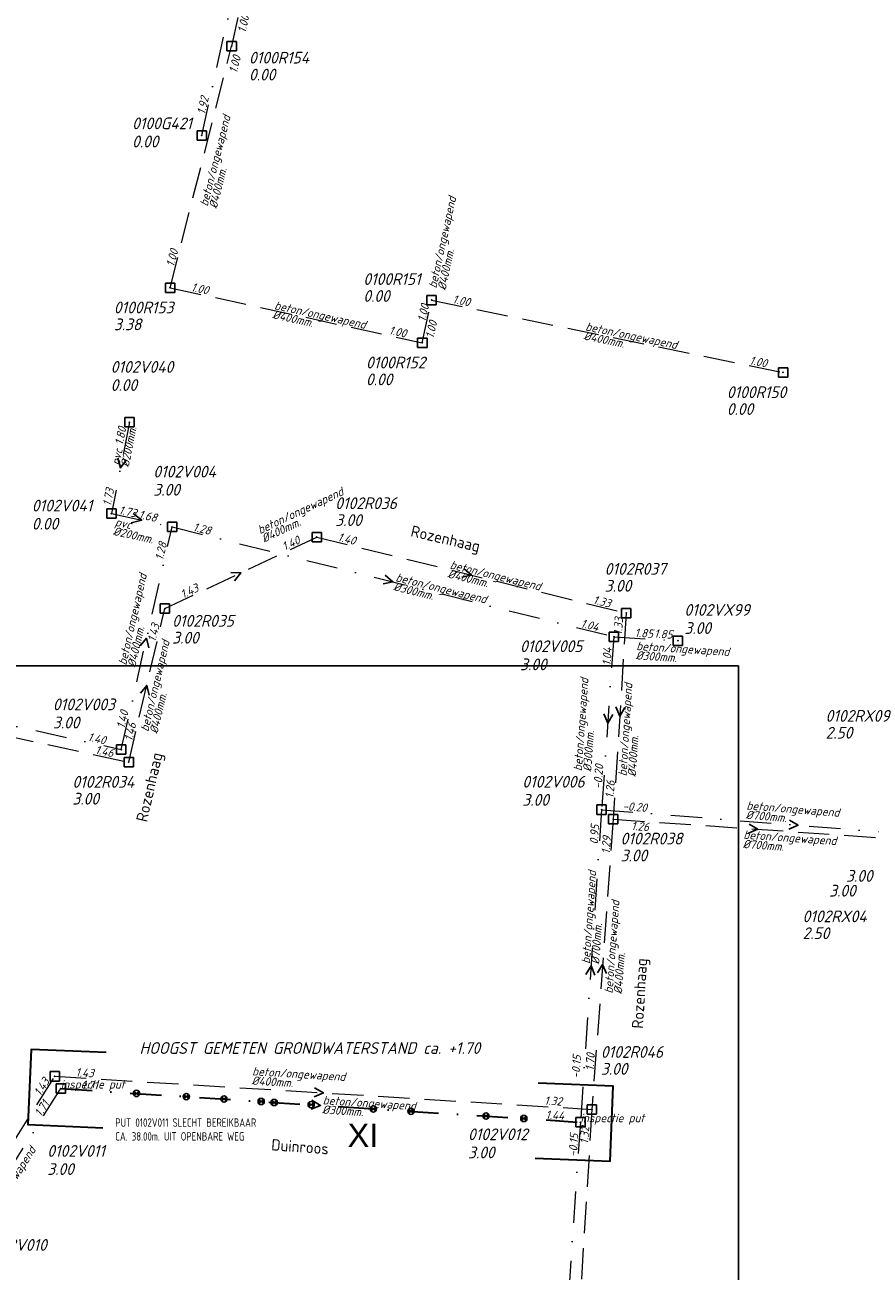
# Model space of a CAD drawing. Extents: x 155498 to 174806, y 452529 to 461643.
# Tile 14 of 44: x 157918 to 158053, y 460736 to 460936. Entities that reach past the tile are written whole.
import ezdxf
from ezdxf.enums import TextEntityAlignment as Align

# ---------------------------------------------------------------- set-up
doc = ezdxf.new("R2010")
doc.units = 0
doc.header["$PDMODE"] = 64
doc.header["$PDSIZE"] = 1.5
doc.linetypes.add('RI-HWA', pattern=[7.4, 5, -2.4])
doc.linetypes.add('RI-VWA', pattern=[11, 5, -3, 0, -3])
doc.layers.get('0').update_dxf_attribs({"linetype": 'CONTINUOUS'})
doc.layers.get('DEFPOINTS').update_dxf_attribs({"linetype": 'CONTINUOUS'})
for name, color, linetype, lineweight in [('B-OI-RI-HWA-BOB-T18', 150, 'CONTINUOUS', 18), ('B-OI-RI-HWA-MATERIAAL-T18', 150, 'CONTINUOUS', 18), ('B-OI-RI-HWA-PUTDEKSELHOOGTE-T25', 150, 'CONTINUOUS', 25), ('B-OI-RI-HWA-PUTNUMMER-T25', 150, 'CONTINUOUS', 25), ('B-OI-RI-HWA_DIAMETER-T18', 150, 'CONTINUOUS', 18), ('B-OI-RI-HWA_RIOOLPUT-S', 150, 'CONTINUOUS', 25), ('B-OI-RI-HWA_TRANSPORTLEIDING-G', 150, 'RI-HWA', 18), ('B-OI-RI-STROOMRICHTING-S', 252, 'CONTINUOUS', 25), ('B-OI-RI-VWA-BOB-T18', 34, 'CONTINUOUS', 18), ('B-OI-RI-VWA-DIAMETER-T18', 34, 'CONTINUOUS', 18), ('B-OI-RI-VWA-MATERIAAL-T18', 34, 'CONTINUOUS', 18), ('B-OI-RI-VWA_PUTDEKSELHOOGTE-T25', 34, 'CONTINUOUS', 25), ('B-OI-RI-VWA_PUTNUMMER-T25', 34, 'CONTINUOUS', 25), ('B-OI-RI-VWA_RIOOLPUT-S', 34, 'CONTINUOUS', 25), ('B-OI-RI-VWA_TRANSPORTLEIDING-G', 34, 'RI-VWA', 18), ('B-XX-OG-TOPOGRAFIE-T18', 2, 'CONTINUOUS', 18), ('N-OI-RI-BIJZONDERDERHEDEN-T18', 134, 'CONTINUOUS', 18), ('N-OI-RI-STROOMRICHTING-S', 252, 'CONTINUOUS', 25), ('N-OI-RI-T50', 130, 'CONTINUOUS', 50), ('N-OI-RI-VRIJVERVAL_HULPSTUK-S', 210, 'CONTINUOUS', 25), ('N-OI-RI-VWA-BOB-T18', 36, 'CONTINUOUS', 18), ('N-OI-RI-VWA-DIAMETER-T18', 36, 'CONTINUOUS', 18), ('N-OI-RI-VWA-MATERIAAL-T18', 36, 'CONTINUOUS', 18), ('N-OI-RI-VWA_PUTDEKSELHOOGTE-T25', 36, 'CONTINUOUS', 25), ('N-OI-RI-VWA_PUTNUMMER-T25', 36, 'CONTINUOUS', 25), ('N-OI-RI-VWA_RIOOLPUT-S', 36, 'CONTINUOUS', 25), ('N-OI-RI-VWA_TRANSPORTLEIDING-G', 36, 'RI-VWA', 35), ('N-OI-WH-T25', 2, 'CONTINUOUS', 25), ('N-RO-KG-GRENS_WERK-G', 7, 'XX-WERKGRENS', 35)]:
    doc.layers.add(name, color=color, linetype=linetype, lineweight=lineweight)
doc.styles.add('ARIAL', font='arial.ttf')
doc.styles.add('NLCS-ISO-M-T18', font='NLCS-ISO.ttf', dxfattribs={"height": 1.8})
doc.styles.add('NLCS-ISO-M500-T18_CURSIEF', font='NLCS-ISO.ttf', dxfattribs={"oblique": 15, "height": 0.9})
doc.styles.add('NLCS-ISO-M750-T18', font='NLCS-ISO.ttf', dxfattribs={"height": 1.35})
doc.styles.add('NLCS-ISO-M750-T18_CURSIEF', font='NLCS-ISO.ttf', dxfattribs={"oblique": 15, "height": 1.35})
doc.styles.add('NLCS-ISO-M750-T25_CURSIEF', font='NLCS-ISO.ttf', dxfattribs={"oblique": 15, "height": 1.875})
doc.linetypes.add('XX-WERKGRENS', pattern='A,0,[137,NLCS.SHX,S=0.1,R=0,X=-1.1,Y=-1.35],-6', length=6)

# ---------------------------------------------------------------- blocks, each defined once
blk = doc.blocks.new('ACMAP_ANN_TEMPLATE_vwa-diam')
at = {"style": 'NLCS-ISO-M750-T18_CURSIEF', "oblique": 15}
blk.add_attdef('vwa-diam', (0.3, -1.3), '', height=1.35, dxfattribs=at)
blk = doc.blocks.new('ACMAP_ANN_TEMPLATE_vwa-materiaal')
at = {"style": 'NLCS-ISO-M750-T18_CURSIEF', "oblique": 15}
blk.add_attdef('vwa-mat', (0.3, 0.2), '', height=1.35, dxfattribs=at)
blk = doc.blocks.new('ACMAP_ANN_TEMPLATE_vwa-nap-l')
at = {"style": 'NLCS-ISO-M750-T18_CURSIEF', "oblique": 15}
blk.add_attdef('vwa-nap-l', (3.3, 0.2), '', height=1.35, dxfattribs=at)
blk = doc.blocks.new('ACMAP_ANN_TEMPLATE_vwa-nap-r')
at = {"style": 'NLCS-ISO-M750-T18_CURSIEF', "oblique": 15}
blk.add_attdef('vwa-nap-r', (-5.6, 0.2), '', height=1.35, dxfattribs=at)
blk = doc.blocks.new('ACMAP_ANN_TEMPLATE_type knoop')
at = {"layer": 'DEFPOINTS', "style": 'NLCS-ISO-M750-T18_CURSIEF', "oblique": 15}
blk.add_attdef('type_knoop', (0, 0), '', height=1.35, dxfattribs=at)
blk = doc.blocks.new('ACMAP_ANN_TEMPLATE_vwa-puth')
at = {"style": 'NLCS-ISO-M750-T25_CURSIEF', "oblique": 15}
blk.add_attdef('vwa-puth', (-3, 5), '', height=1.88, dxfattribs=at)
blk = doc.blocks.new('ACMAP_ANN_TEMPLATE_vwa-putnr')
at = {"style": 'NLCS-ISO-M750-T25_CURSIEF', "oblique": 15}
blk.add_attdef('vaw-putnr', (-3, 7.9), '', height=1.88, dxfattribs=at)
blk = doc.blocks.new('ACMAP_ANN_TEMPLATE_hwa-diam')
at = {"style": 'NLCS-ISO-M750-T18_CURSIEF', "oblique": 15}
blk.add_attdef('hwa-diam', (-3.7, -1.3), '', height=1.35, dxfattribs=at)
blk = doc.blocks.new('ACMAP_ANN_TEMPLATE_hwa-materiaal')
at = {"style": 'NLCS-ISO-M750-T18_CURSIEF', "oblique": 15}
blk.add_attdef('hwa-mat', (-3.7, 0.2), '', height=1.35, dxfattribs=at)
blk = doc.blocks.new('ACMAP_ANN_TEMPLATE_hwa-nap-l')
at = {"style": 'NLCS-ISO-M750-T18_CURSIEF', "oblique": 15}
blk.add_attdef('hwa-nap-l', (3.3, 0.2), '', height=1.35, dxfattribs=at)
blk = doc.blocks.new('ACMAP_ANN_TEMPLATE_hwa-nap-r')
at = {"style": 'NLCS-ISO-M750-T18_CURSIEF', "oblique": 15}
blk.add_attdef('hwa-nap-r', (-5.6, 0.2), '', height=1.35, dxfattribs=at)
blk = doc.blocks.new('ACMAP_ANN_TEMPLATE_hwa-puth')
at = {"style": 'NLCS-ISO-M750-T25_CURSIEF', "oblique": 15}
blk.add_attdef('hwa-puth', (-9, -6.8), '', height=1.88, dxfattribs=at)
blk = doc.blocks.new('ACMAP_ANN_TEMPLATE_hwa-putnr')
at = {"style": 'NLCS-ISO-M750-T25_CURSIEF', "oblique": 15}
blk.add_attdef('hwa-putnr', (-9, -4.1), '', height=1.88, dxfattribs=at)
blk = doc.blocks.new('SRI-HULP')
h = blk.add_hatch(color=256)
h.dxf.hatch_style = 1
h.paths.add_polyline_path([(-0.71, 0.71, 0.198912), (-1, 0, 0.198912), (-0.71, -0.71), (0, 0)])
h = blk.add_hatch(color=256)
h.dxf.hatch_style = 1
h.paths.add_polyline_path([(1, 0, 0.198912), (0.71, 0.71), (0, 0), (0.71, -0.71, 0.198912)])
for p, q in [((-0.71, 0.71), (0.71, -0.71)), ((-0.71, -0.71), (0.71, 0.71))]:
    blk.add_line(p, q)
blk.add_circle((0, 0), 1)

msp = doc.modelspace()

# ---------------------------------------------------------------- linework, layer by layer
at = {"layer": 'B-OI-RI-HWA_RIOOLPUT-S'}
for p in [(157950.87, 460932.19), (157941.04, 460893.58), (157982.83, 460891.61), (157981.34, 460884.78), (158039, 460880.04), (157964.48, 460853.72), (157940.2, 460842.28), (158013.92, 460841.57), (157934.42, 460817.75), (158011.86, 460808.61), (157922.61, 460767.52), (158008.44, 460762.23)]:
    msp.add_point(p, dxfattribs=at)
at = {"layer": 'B-OI-RI-HWA_TRANSPORTLEIDING-G'}
for p, q in [((157956.57, 460958.49), (157950.87, 460932.19)), ((157941.04, 460893.58), (157950.87, 460932.19)), ((157941.04, 460893.58), (157981.34, 460884.78)), ((157981.34, 460884.78), (157982.83, 460891.61)), ((157982.83, 460891.61), (158039, 460880.04)), ((157940.2, 460842.28), (157964.48, 460853.72)), ((157964.48, 460853.72), (158013.92, 460841.57)), ((157934.42, 460817.75), (157940.2, 460842.28)), ((158013.92, 460841.57), (158011.86, 460808.61)), ((157841.95, 460837.73), (157934.42, 460817.75)), ((158011.86, 460808.61), (158008.44, 460762.23)), ((158011.86, 460808.61), (158058.05, 460805.42)), ((157907.94, 460744.16), (157922.61, 460767.52)), ((157922.61, 460767.52), (158008.44, 460762.23)), ((158008.44, 460762.23), (158003.01, 460674.67))]:
    msp.add_line(p, q, dxfattribs=at)
at = {"layer": 'B-OI-RI-STROOMRICHTING-S'}
for points in [[(157932.67, 460866.33), (157933.1, 460864.78), (157934.09, 460866.05)], [(157935.15, 460857.51), (157936.5, 460856.41), (157934.81, 460855.99)], [(157950.73, 460848.03), (157952.34, 460848), (157951.34, 460846.73)], [(157975.42, 460847.61), (157976.65, 460846.57), (157975.07, 460846.22)], [(157987.97, 460848.69), (157989.2, 460847.64), (157987.63, 460847.29)], [(157936.26, 460836.31), (157937.28, 460837.55), (157937.66, 460835.99)], [(157936.28, 460828.78), (157937.31, 460830.01), (157937.68, 460828.45)], [(158012.26, 460826.58), (158012.89, 460825.09), (158013.7, 460826.49)], [(158010.35, 460825.45), (158010.97, 460823.96), (158011.79, 460825.35)], [(158033.57, 460807.83), (158034.95, 460807.02), (158033.47, 460806.4)], [(158040.01, 460808.48), (158041.39, 460807.65), (158039.9, 460807.04)], [(158007.48, 460783.77), (158008.3, 460785.16), (158008.92, 460783.67)], [(158009.32, 460784.04), (158010.15, 460785.42), (158010.76, 460783.93)], [(157964.13, 460765.68), (157965.53, 460764.87), (157964.04, 460764.24)]]:
    msp.add_lwpolyline(points, dxfattribs=at)
at = {"layer": 'B-OI-RI-VWA_RIOOLPUT-S'}
for p in [(157946.1, 460917.92), (157934.54, 460872.08), (157931.66, 460857.48), (157941.35, 460855.34), (158011.95, 460837.79), (158022.18, 460837.14), (157933.22, 460819.76), (158009.99, 460810.14), (157923.57, 460765.57), (158006.61, 460760.18)]:
    msp.add_point(p, dxfattribs=at)
at = {"layer": 'B-OI-RI-VWA_TRANSPORTLEIDING-G'}
for p, q in [((157946.1, 460917.92), (157955.5, 460960.25)), ((157934.54, 460872.08), (157931.66, 460857.48)), ((157931.66, 460857.48), (157941.35, 460855.34)), ((157933.22, 460819.76), (157941.35, 460855.34)), ((157941.35, 460855.34), (158011.95, 460837.79)), ((157843.72, 460839.58), (157933.22, 460819.76)), ((158011.95, 460837.79), (158009.99, 460810.14)), ((158011.95, 460837.79), (158022.18, 460837.14)), ((158009.99, 460810.14), (158006.61, 460760.18)), ((158009.99, 460810.14), (158072.78, 460805.16)), ((157908.98, 460742.39), (157923.57, 460765.57)), ((158006.61, 460760.18), (158000.6, 460673.19))]:
    msp.add_line(p, q, dxfattribs=at)
at = {"layer": 'DEFPOINTS', "flags": 128}
msp.add_lwpolyline([(158031.87, 460833.11), (157866.51, 460833.11), (157709.01, 460833.11), (157709.01, 460656.1), (157709.01, 460561.94), (158031.87, 460561.94)], close=True, dxfattribs=at)
at = {"layer": 'N-OI-RI-STROOMRICHTING-S'}
msp.add_lwpolyline([(157963.7, 460763.69), (157965.09, 460762.88), (157963.6, 460762.25)], dxfattribs=at)
at = {"layer": 'N-OI-RI-VWA_RIOOLPUT-S'}
for p in [(157923.57, 460765.57), (158006.61, 460760.18)]:
    msp.add_point(p, dxfattribs=at)
at = {"layer": 'N-OI-RI-VWA_TRANSPORTLEIDING-G'}
msp.add_line((157923.57, 460765.57), (158006.61, 460760.18), dxfattribs=at)
at = {"layer": 'N-RO-KG-GRENS_WERK-G', "ltscale": 0.5, "flags": 128}
for points in [[(157930.82, 460771.3), (157918.83, 460771.81), (157918.32, 460759.82), (157930.31, 460759.31)], [(157999.36, 460754.45), (158011.34, 460753.94), (158011.85, 460765.93), (157999.86, 460766.44)]]:
    msp.add_lwpolyline(points, dxfattribs=at)

# ---------------------------------------------------------------- block references
at = {"layer": 'B-OI-RI-HWA-BOB-T18'}
for name, p, rotation, values in [('ACMAP_ANN_TEMPLATE_hwa-nap-r', (157954.49, 460939.67), 77.78254292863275, {'hwa-nap-r': '1.00'}), ('ACMAP_ANN_TEMPLATE_hwa-nap-r', (157953.27, 460933.16), 75.70464024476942, {'hwa-nap-r': '1.00'}), ('ACMAP_ANN_TEMPLATE_hwa-nap-l', (157941.04, 460893.58), 75.70464024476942, {'hwa-nap-l': '1.00'}), ('ACMAP_ANN_TEMPLATE_hwa-nap-l', (157941.04, 460893.58), 347.681178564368, {'hwa-nap-l': '1.00'}), ('ACMAP_ANN_TEMPLATE_hwa-nap-l', (157981.34, 460884.78), 77.68340448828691, {'hwa-nap-l': '1.00'}), ('ACMAP_ANN_TEMPLATE_hwa-nap-l', (157982.83, 460891.61), 348.3575588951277, {'hwa-nap-l': '1.00'}), ('ACMAP_ANN_TEMPLATE_hwa-nap-r', (157984.52, 460890.82), 77.68340448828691, {'hwa-nap-r': '1.00'}), ('ACMAP_ANN_TEMPLATE_hwa-nap-r', (157981.34, 460884.78), 347.681178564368, {'hwa-nap-r': '1.00'}), ('ACMAP_ANN_TEMPLATE_hwa-nap-r', (158039, 460880.04), 348.3575588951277, {'hwa-nap-r': '1.00'}), ('ACMAP_ANN_TEMPLATE_hwa-nap-r', (157964.48, 460853.72), 25.23283132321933, {'hwa-nap-r': '1.40'}), ('ACMAP_ANN_TEMPLATE_hwa-nap-l', (157964.48, 460853.72), 346.2034099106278, {'hwa-nap-l': '1.40'}), ('ACMAP_ANN_TEMPLATE_hwa-nap-l', (157940.2, 460842.28), 25.23283132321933, {'hwa-nap-l': '1.43'}), ('ACMAP_ANN_TEMPLATE_hwa-nap-r', (158013.92, 460841.57), 346.2034099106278, {'hwa-nap-r': '1.33'}), ('ACMAP_ANN_TEMPLATE_hwa-nap-r', (157940.2, 460842.28), 76.72315538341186, {'hwa-nap-r': '1.43'}), ('ACMAP_ANN_TEMPLATE_hwa-nap-l', (158013.25, 460834.7), 86.42723691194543, {'hwa-nap-l': '1.33'}), ('ACMAP_ANN_TEMPLATE_hwa-nap-l', (157934.42, 460817.75), 76.72315538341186, {'hwa-nap-l': '1.46'}), ('ACMAP_ANN_TEMPLATE_hwa-nap-r', (157934.42, 460817.75), 347.8074355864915, {'hwa-nap-r': '1.46'}), ('ACMAP_ANN_TEMPLATE_hwa-nap-l', (158011.86, 460808.61), 85.78089458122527, {'hwa-nap-l': '1.26'}), ('ACMAP_ANN_TEMPLATE_hwa-nap-l', (158011.39, 460806.93), 356.0429360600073, {'hwa-nap-l': '1.26'}), ('ACMAP_ANN_TEMPLATE_hwa-nap-r', (158011.86, 460808.61), 86.42723691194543, {'hwa-nap-r': '1.29'}), ('ACMAP_ANN_TEMPLATE_hwa-nap-l', (158008.74, 460765.07), 86.4524297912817, {'hwa-nap-l': '1.70'}), ('ACMAP_ANN_TEMPLATE_hwa-nap-l', (157922.61, 460767.52), 356.4735432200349, {'hwa-nap-l': '1.43'}), ('ACMAP_ANN_TEMPLATE_hwa-nap-r', (157923.46, 460768.88), 57.85785665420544, {'hwa-nap-r': '1.43'}), ('ACMAP_ANN_TEMPLATE_hwa-nap-r', (158006.4, 460762.45), 356.4735432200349, {'hwa-nap-r': '1.32'}), ('ACMAP_ANN_TEMPLATE_hwa-nap-r', (158008.44, 460762.23), 85.78089458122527, {'hwa-nap-r': '1.32'})]:
    msp.add_blockref(name, p, dxfattribs=dict(at, rotation=rotation)).add_auto_attribs(values)
at = {"layer": 'B-OI-RI-HWA-MATERIAAL-T18'}
for p, rotation in [((157948.14, 460910.04), 75.70464024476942), ((157984.57, 460896.99), 77.68340448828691), ((157961.19, 460889.18), 347.681178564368), ((158010.92, 460885.83), 348.3575588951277), ((157958.84, 460855.55), 25.23283132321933), ((157989.2, 460847.64), 346.2034099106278), ((157938.6, 460826.09), 76.72315538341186), ((158014.41, 460819.14), 86.42723691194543), ((158036.3, 460805.05), 356.0429360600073), ((158012.22, 460784.4), 85.78089458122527), ((157957.81, 460767.26), 356.4735432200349)]:
    msp.add_blockref('ACMAP_ANN_TEMPLATE_hwa-materiaal', p, dxfattribs=dict(at, rotation=rotation)).add_auto_attribs({'hwa-mat': 'beton/ongewapend'})
at = {"layer": 'B-OI-RI-HWA-PUTDEKSELHOOGTE-T25'}
for p, values in [((157962.64, 460933.51), {'hwa-puth': '0.00'}), ((157980.91, 460898.12), {'hwa-puth': '0.00'}), ((157941.04, 460893.58), {'hwa-puth': '3.38'}), ((157981.34, 460884.78), {'hwa-puth': '0.00'}), ((158039, 460880.04), {'hwa-puth': '0.00'}), ((157976.42, 460862.29), {'hwa-puth': '3.00'}), ((158019.48, 460851.79), {'hwa-puth': '3.00'}), ((157950.36, 460843.49), {'hwa-puth': '3.00'}), ((158054.78, 460828.3), {'hwa-puth': '2.50'}), ((157934.42, 460817.75), {'hwa-puth': '3.00'}), ((158022.02, 460808.68), {'hwa-puth': '3.00'}), ((158058.05, 460805.42), {'hwa-puth': '3.00'}), ((158055.35, 460803.05), {'hwa-puth': '3.00'}), ((158051.1, 460796.25), {'hwa-puth': '2.50'}), ((158018.87, 460774.57), {'hwa-puth': '3.00'})]:
    msp.add_blockref('ACMAP_ANN_TEMPLATE_hwa-puth', p, dxfattribs=at).add_auto_attribs(values)
at = {"layer": 'B-OI-RI-HWA-PUTNUMMER-T25'}
for p, values in [((157962.64, 460933.51), {'hwa-putnr': '0100R154'}), ((157980.91, 460898.12), {'hwa-putnr': '0100R151'}), ((157941.04, 460893.58), {'hwa-putnr': '0100R153'}), ((157981.34, 460884.78), {'hwa-putnr': '0100R152'}), ((158039, 460880.04), {'hwa-putnr': '0100R150'}), ((157976.42, 460862.29), {'hwa-putnr': '0102R036'}), ((158019.48, 460851.79), {'hwa-putnr': '0102R037'}), ((157950.36, 460843.49), {'hwa-putnr': '0102R035'}), ((158054.78, 460828.3), {'hwa-putnr': '0102RX09'}), ((157934.42, 460817.75), {'hwa-putnr': '0102R034'}), ((158022.02, 460808.68), {'hwa-putnr': '0102R038'}), ((158051.1, 460796.25), {'hwa-putnr': '0102RX04'}), ((158018.87, 460774.57), {'hwa-putnr': '0102R046'})]:
    msp.add_blockref('ACMAP_ANN_TEMPLATE_hwa-putnr', p, dxfattribs=at).add_auto_attribs(values)
at = {"layer": 'B-OI-RI-HWA_DIAMETER-T18'}
for p, rotation, values in [((157948.14, 460910.04), 75.70464024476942, {'hwa-diam': '%%c400mm.'}), ((157984.57, 460896.99), 77.68340448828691, {'hwa-diam': '%%c400mm.'}), ((157961.19, 460889.18), 347.681178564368, {'hwa-diam': '%%c400mm.'}), ((158010.92, 460885.83), 348.3575588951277, {'hwa-diam': '%%c400mm.'}), ((157958.84, 460855.55), 25.23283132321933, {'hwa-diam': '%%c400mm.'}), ((157989.2, 460847.64), 346.2034099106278, {'hwa-diam': '%%c400mm.'}), ((157938.6, 460826.09), 76.72315538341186, {'hwa-diam': '%%c400mm.'}), ((158014.41, 460819.14), 86.42723691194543, {'hwa-diam': '%%c400mm.'}), ((158036.3, 460805.05), 356.0429360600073, {'hwa-diam': '%%c700mm.'}), ((158012.22, 460784.4), 85.78089458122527, {'hwa-diam': '%%c400mm.'}), ((157957.81, 460767.26), 356.4735432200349, {'hwa-diam': '%%c400mm.'})]:
    msp.add_blockref('ACMAP_ANN_TEMPLATE_hwa-diam', p, dxfattribs=dict(at, rotation=rotation)).add_auto_attribs(values)
at = {"layer": 'B-OI-RI-VWA-BOB-T18'}
for name, p, rotation, values in [('ACMAP_ANN_TEMPLATE_vwa-nap-l', (157946.1, 460917.92), 77.47821518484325, {'vwa-nap-l': '1.92'}), ('ACMAP_ANN_TEMPLATE_vwa-nap-l', (157933.05, 460865.07), 78.8485846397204, {'vwa-nap-l': '1.80'}), ('ACMAP_ANN_TEMPLATE_vwa-nap-r', (157932.84, 460864.04), 78.8485846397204, {'vwa-nap-r': '1.73'}), ('ACMAP_ANN_TEMPLATE_vwa-nap-l', (157929.49, 460857.96), 347.5714746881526, {'vwa-nap-l': '1.73'}), ('ACMAP_ANN_TEMPLATE_vwa-nap-r', (157941.35, 460855.34), 347.5714746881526, {'vwa-nap-r': '1.68'}), ('ACMAP_ANN_TEMPLATE_vwa-nap-l', (157941.35, 460855.34), 346.0371063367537, {'vwa-nap-l': '1.28'}), ('ACMAP_ANN_TEMPLATE_vwa-nap-r', (157941.35, 460855.34), 77.13903225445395, {'vwa-nap-r': '1.28'}), ('ACMAP_ANN_TEMPLATE_vwa-nap-r', (158011.95, 460837.79), 346.0371063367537, {'vwa-nap-r': '1.04'}), ('ACMAP_ANN_TEMPLATE_vwa-nap-l', (158011.95, 460837.79), 356.3564334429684, {'vwa-nap-l': '1.85'}), ('ACMAP_ANN_TEMPLATE_vwa-nap-r', (158023.94, 460837.09), 356.3564334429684, {'vwa-nap-r': '1.85'}), ('ACMAP_ANN_TEMPLATE_vwa-nap-l', (158011.4, 460829.83), 85.95797184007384, {'vwa-nap-l': '1.04'}), ('ACMAP_ANN_TEMPLATE_vwa-nap-l', (157933.22, 460819.76), 77.13903225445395, {'vwa-nap-l': '1.40'}), ('ACMAP_ANN_TEMPLATE_vwa-nap-r', (157933.22, 460819.76), 347.5111237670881, {'vwa-nap-r': '1.40'}), ('ACMAP_ANN_TEMPLATE_vwa-nap-l', (158009.99, 460810.14), 86.12252040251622, {'vwa-nap-l': '-0.20'}), ('ACMAP_ANN_TEMPLATE_vwa-nap-l', (158009.99, 460810.14), 355.4653220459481, {'vwa-nap-l': '-0.20'}), ('ACMAP_ANN_TEMPLATE_vwa-nap-r', (158009.99, 460810.14), 85.95797184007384, {'vwa-nap-r': '0.95'}), ('ACMAP_ANN_TEMPLATE_vwa-nap-l', (158006.45, 460763.84), 86.04859779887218, {'vwa-nap-l': '-0.15'}), ('ACMAP_ANN_TEMPLATE_vwa-nap-r', (157923.57, 460765.57), 57.82184125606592, {'vwa-nap-r': '1.71'}), ('ACMAP_ANN_TEMPLATE_vwa-nap-r', (158006.61, 460760.18), 86.12252040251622, {'vwa-nap-r': '-0.15'})]:
    msp.add_blockref(name, p, dxfattribs=dict(at, rotation=rotation)).add_auto_attribs(values)
at = {"layer": 'B-OI-RI-VWA-DIAMETER-T18'}
for p, rotation, values in [((157933.1, 460864.78), 78.8485846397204, {'vwa-diam': '%%c200mm.'}), ((157931.82, 460855.41), 347.5714746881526, {'vwa-diam': '%%c200mm.'}), ((157976.65, 460846.57), 346.0371063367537, {'vwa-diam': '%%c300mm.'}), ((157934.15, 460832.82), 77.13903225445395, {'vwa-diam': '%%c400mm.'}), ((158015.2, 460835.48), 356.3564334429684, {'vwa-diam': '%%c300mm.'}), ((158007.02, 460815.96), 85.95797184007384, {'vwa-diam': '%%c300mm.'}), ((158032.79, 460810), 355.4653220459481, {'vwa-diam': '%%c700mm.'}), ((158008.3, 460785.16), 86.12252040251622, {'vwa-diam': '%%c700mm.'})]:
    msp.add_blockref('ACMAP_ANN_TEMPLATE_vwa-diam', p, dxfattribs=dict(at, rotation=rotation)).add_auto_attribs(values)
at = {"layer": 'B-OI-RI-VWA-MATERIAAL-T18'}
for p, rotation, values in [((157933.1, 460864.78), 78.8485846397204, {'vwa-mat': 'pvc'}), ((157931.82, 460855.41), 347.5714746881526, {'vwa-mat': 'pvc'}), ((157934.15, 460832.82), 77.13903225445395, {'vwa-mat': 'beton/ongewapend'}), ((157976.65, 460846.57), 346.0371063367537, {'vwa-mat': 'beton/ongewapend'}), ((158015.2, 460835.48), 356.3564334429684, {'vwa-mat': 'beton/ongewapend'}), ((158007.02, 460815.96), 85.95797184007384, {'vwa-mat': 'beton/ongewapend'}), ((158032.79, 460810), 355.4653220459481, {'vwa-mat': 'beton/ongewapend'}), ((158008.3, 460785.16), 86.12252040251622, {'vwa-mat': 'beton/ongewapend'}), ((157911.72, 460742.78), 57.82184125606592, {'vwa-mat': 'beton/ongewapend'})]:
    msp.add_blockref('ACMAP_ANN_TEMPLATE_vwa-materiaal', p, dxfattribs=dict(at, rotation=rotation)).add_auto_attribs(values)
at = {"layer": 'B-OI-RI-VWA_PUTDEKSELHOOGTE-T25'}
for p, values in [((157937.96, 460911.01), {'vwa-puth': '0.00'}), ((157934.54, 460872.08), {'vwa-puth': '0.00'}), ((157941.35, 460855.34), {'vwa-puth': '3.00'}), ((157921.94, 460849.91), {'vwa-puth': '0.00'}), ((158026.22, 460833.23), {'vwa-puth': '3.00'}), ((157999.96, 460827.43), {'vwa-puth': '3.00'}), ((157925.3, 460818.13), {'vwa-puth': '3.00'}), ((158000.32, 460805.77), {'vwa-puth': '3.00'})]:
    msp.add_blockref('ACMAP_ANN_TEMPLATE_vwa-puth', p, dxfattribs=at).add_auto_attribs(values)
at = {"layer": 'B-OI-RI-VWA_PUTNUMMER-T25'}
for p, values in [((157937.96, 460911.01), {'vaw-putnr': '0100G421'}), ((157934.54, 460872.08), {'vaw-putnr': '0102V040'}), ((157941.35, 460855.34), {'vaw-putnr': '0102V004'}), ((157921.94, 460849.91), {'vaw-putnr': '0102V041'}), ((158026.22, 460833.23), {'vaw-putnr': '0102VX99'}), ((157999.96, 460827.43), {'vaw-putnr': '0102V005'}), ((157925.3, 460818.13), {'vaw-putnr': '0102V003'}), ((158000.32, 460805.77), {'vaw-putnr': '0102V006'}), ((157914.77, 460731.73), {'vaw-putnr': '0102V010'})]:
    msp.add_blockref('ACMAP_ANN_TEMPLATE_vwa-putnr', p, dxfattribs=at).add_auto_attribs(values)
at = {"layer": 'DEFPOINTS'}
for p in [(157923.57, 460765.57), (158006.61, 460760.18)]:
    msp.add_blockref('ACMAP_ANN_TEMPLATE_type knoop', p, dxfattribs=at).add_auto_attribs({'type_knoop': 'inspectie put'})
at = {"layer": 'N-OI-RI-VRIJVERVAL_HULPSTUK-S', "xscale": 0.5, "yscale": 0.5, "zscale": 0.5}
for p in [(157935.67, 460764.78), (157943.62, 460764.28), (157949.66, 460763.88), (157955.59, 460763.5), (157957.66, 460763.34), (157963.58, 460762.97), (157973.53, 460762.31), (157979.53, 460761.94), (157991.52, 460761.16), (157997.56, 460760.78)]:
    msp.add_blockref('SRI-HULP', p, dxfattribs=at)
at = {"layer": 'N-OI-RI-VWA-BOB-T18', "rotation": 356.2876465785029}
for name, p, values in [('ACMAP_ANN_TEMPLATE_vwa-nap-l', (157923.57, 460765.57), {'vwa-nap-l': '1.71'}), ('ACMAP_ANN_TEMPLATE_vwa-nap-r', (158006.61, 460760.18), {'vwa-nap-r': '1.44'})]:
    msp.add_blockref(name, p, dxfattribs=at).add_auto_attribs(values)
at = {"layer": 'N-OI-RI-VWA-DIAMETER-T18', "rotation": 356.2876465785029}
msp.add_blockref('ACMAP_ANN_TEMPLATE_vwa-diam', (157965.09, 460762.88), dxfattribs=at).add_auto_attribs({'vwa-diam': '%%c300mm.'})
at = {"layer": 'N-OI-RI-VWA-MATERIAAL-T18', "rotation": 356.2876465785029}
msp.add_blockref('ACMAP_ANN_TEMPLATE_vwa-materiaal', (157965.09, 460762.88), dxfattribs=at).add_auto_attribs({'vwa-mat': 'beton/ongewapend'})
at = {"layer": 'N-OI-RI-VWA_PUTDEKSELHOOGTE-T25'}
for p in [(157991.64, 460749.41), (157924.4, 460746.75)]:
    msp.add_blockref('ACMAP_ANN_TEMPLATE_vwa-puth', p, dxfattribs=at).add_auto_attribs({'vwa-puth': '3.00'})
at = {"layer": 'N-OI-RI-VWA_PUTNUMMER-T25'}
for p, values in [((157991.64, 460749.41), {'vaw-putnr': '0102V012'}), ((157924.4, 460746.75), {'vaw-putnr': '0102V011'})]:
    msp.add_blockref('ACMAP_ANN_TEMPLATE_vwa-putnr', p, dxfattribs=at).add_auto_attribs(values)

# ---------------------------------------------------------------- texts
at = {"layer": 'B-XX-OG-TOPOGRAFIE-T18', "style": 'NLCS-ISO-M-T18'}
for s, rotation, p in [('Rozenhaag', 346.9, (157985.06, 460853.46)), ('Rozenhaag', 77, (157937.72, 460813.75)), ('Rozenhaag', 86.6, (158016.05, 460780.78)), ('Duinroos', 355.7, (157961.8, 460756.26))]:
    msp.add_text(s, height=1.8, rotation=rotation, dxfattribs=at).set_placement(p, align=Align.MIDDLE_CENTER)
at = {"layer": 'N-OI-RI-BIJZONDERDERHEDEN-T18', "style": 'NLCS-ISO-M750-T18', "width": 0.8}
for s, p in [('PUT 0102V011 SLECHT BEREIKBAAR', (157932.28, 460759.45)), ('CA. 38.00m. UIT OPENBARE WEG', (157932.28, 460757.24))]:
    msp.add_text(s, height=1.35, dxfattribs=at).set_placement(p)
at = {"layer": 'N-OI-RI-T50', "style": 'ARIAL'}
msp.add_text('XI', height=3.75, dxfattribs=at).set_placement((157969.38, 460756.22))
at = {"layer": 'N-OI-WH-T25', "style": 'NLCS-ISO-M500-T18_CURSIEF', "oblique": 15}
msp.add_text('HOOGST GEMETEN GRONDWATERSTAND ca. +1.70', height=1.875, dxfattribs=at).set_placement((157963.37, 460770.54), align=Align.BOTTOM_CENTER)

doc.saveas('drawing.dxf')
